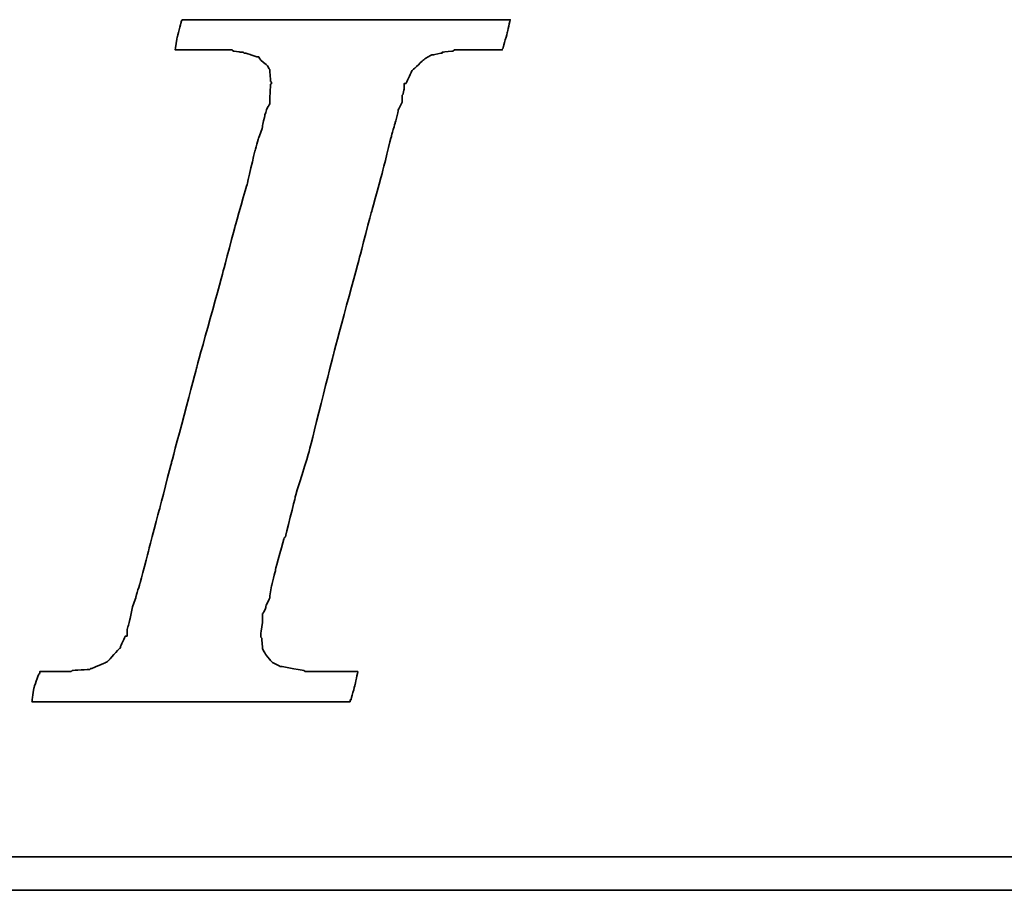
# Model space of a CAD drawing. Header units: millimetres. Extents: x -115 to 753, y -125 to 121.
# Tile 30 of 96: x 247.22 to 252.11, y 4.41 to 8.73. Entities that reach past the tile are written whole.
import ezdxf

# ---------------------------------------------------------------- set-up
doc = ezdxf.new("R2010")
doc.units = ezdxf.units.MM
doc.layers.add('DIM', color=4, linetype='Continuous')
doc.layers.add('layer 1', color=7, linetype='Continuous')

# ---------------------------------------------------------------- blocks, each defined once
blk = doc.blocks.new('TBI MOTION logo(完整正式版)')
at = {"layer": 'layer 1', "color": 22, "lineweight": 35}
for points, knots in [([(-40.59125, -7.94375), (-40.59125, -7.94375), (-40.97375, -7.94375), (-40.97375, -7.94375), (-40.97375, -7.94375), (-40.97375, -7.94375), (-41.38125, -7.94375), (-41.38125, -7.94375), (-41.38125, -7.94375), (-41.38125, -7.94375), (-41.54875, -7.94375), (-41.54875, -7.94375), (-41.54875, -7.94375), (-41.54875, -7.94375), (-41.59875, -7.94375), (-41.59875, -7.94375), (-41.59875, -7.94375), (-41.59875, -7.94375), (-41.88375, -7.94375), (-41.88375, -7.94375), (-41.88375, -7.94375), (-41.88375, -7.94375), (-41.90875, -7.91875), (-41.90875, -7.91875), (-41.90875, -7.91875), (-41.90875, -7.91875), (-42.19875, -7.87125), (-42.19875, -7.87125), (-42.19875, -7.87125), (-42.19875, -7.87125), (-42.43875, -7.82375), (-42.43875, -7.82375), (-42.43875, -7.82375), (-42.43875, -7.82375), (-42.45875, -7.82375), (-42.45875, -7.82375), (-42.45875, -7.82375), (-42.45875, -7.82375), (-42.48625, -7.82375), (-42.48625, -7.82375), (-42.48625, -7.82375), (-42.48625, -7.82375), (-42.67625, -7.72375), (-42.67625, -7.72375), (-42.67625, -7.72375), (-42.67625, -7.72375), (-42.70125, -7.70375), (-42.70125, -7.70375), (-42.70125, -7.70375), (-42.70125, -7.70375), (-42.72375, -7.67875), (-42.72375, -7.67875), (-42.72375, -7.67875), (-42.72375, -7.67875), (-42.86875, -7.48875), (-42.86875, -7.48875), (-42.86875, -7.48875), (-42.86875, -7.48875), (-42.89375, -7.43875), (-42.89375, -7.43875), (-42.89375, -7.43875), (-42.89375, -7.43875), (-42.91875, -7.38875), (-42.91875, -7.38875), (-42.91875, -7.38875), (-42.91875, -7.38875), (-42.93875, -7.12875), (-42.93875, -7.12875), (-42.93875, -7.12875), (-42.93875, -7.12875), (-42.96375, -7.10375), (-42.96375, -7.10375), (-42.96375, -7.10375), (-42.96375, -7.10375), (-42.96375, -7.05375), (-42.96375, -7.05375), (-42.96375, -7.05375), (-42.96375, -7.05375), (-42.96375, -7.00875), (-42.96375, -7.00875), (-42.96375, -7.00875), (-42.96375, -7.00875), (-42.91875, -6.69625), (-42.91875, -6.69625), (-42.91875, -6.69625), (-42.91875, -6.69625), (-42.91875, -6.62375), (-42.91875, -6.62375), (-42.91875, -6.62375), (-42.91875, -6.62375), (-42.91875, -6.59625), (-42.91875, -6.59625), (-42.91875, -6.59625), (-42.91875, -6.59625), (-42.91875, -6.57375), (-42.91875, -6.57375), (-42.91875, -6.57375), (-42.91875, -6.57375), (-42.91875, -6.52875), (-42.91875, -6.52875), (-42.91875, -6.52875), (-42.91875, -6.52875), (-42.89375, -6.50375), (-42.89375, -6.50375), (-42.89375, -6.50375), (-42.89375, -6.50375), (-42.84375, -6.38375), (-42.84375, -6.38375), (-42.84375, -6.38375), (-42.84375, -6.38375), (-42.84375, -6.35875), (-42.84375, -6.35875), (-42.84375, -6.35875), (-42.84375, -6.35875), (-42.74625, -6.14375), (-42.74625, -6.14375), (-42.74625, -6.14375), (-42.74625, -6.14375), (-42.70125, -5.85375), (-42.70125, -5.85375), (-42.70125, -5.85375), (-42.70125, -5.85375), (-42.60375, -5.47125), (-42.60375, -5.47125), (-42.60375, -5.47125), (-42.60375, -5.47125), (-42.60375, -5.44875), (-42.60375, -5.44875), (-42.60375, -5.44875), (-42.60375, -5.44875), (-42.38875, -4.67875), (-42.38875, -4.67875), (-42.38875, -4.67875), (-42.38875, -4.67875), (-42.36375, -4.65375), (-42.36375, -4.65375), (-42.36375, -4.65375), (-42.36375, -4.65375), (-42.12375, -3.69625), (-42.12375, -3.69625), (-42.12375, -3.69625), (-42.12375, -3.69625), (-42.12375, -3.67374), (-42.12375, -3.67374), (-42.12375, -3.67374), (-42.12375, -3.67374), (-41.78875, -2.59374), (-41.78875, -2.59374), (-41.78875, -2.59374), (-41.78875, -2.59374), (-41.18875, -0.19375), (-41.18875, -0.19375), (-41.18875, -0.19375), (-41.18875, -0.19375), (-40.54375, 2.20624), (-40.54375, 2.20624), (-40.54375, 2.20624), (-40.54375, 2.20624), (-40.25375, 3.30875), (-40.25375, 3.30875), (-40.25375, 3.30875), (-40.25375, 3.30875), (-39.98875, 4.27125), (-39.98875, 4.27125), (-39.98875, 4.27125), (-39.98875, 4.27125), (-39.77375, 5.13125), (-39.77375, 5.13125), (-39.77375, 5.13125), (-39.77375, 5.13125), (-39.67875, 5.47125), (-39.67875, 5.47125), (-39.67875, 5.47125), (-39.67875, 5.47125), (-39.60375, 5.75625), (-39.60375, 5.75625), (-39.60375, 5.75625), (-39.60375, 5.75625), (-39.60375, 5.78125), (-39.60375, 5.78125), (-39.60375, 5.78125), (-39.60375, 5.78125), (-39.50875, 5.97125), (-39.50875, 5.97125), (-39.50875, 5.97125), (-39.50875, 5.97125), (-39.50875, 6.13875), (-39.50875, 6.13875), (-39.50875, 6.13875), (-39.50875, 6.13875), (-39.48625, 6.16625), (-39.48625, 6.16625), (-39.48625, 6.16625), (-39.48625, 6.16625), (-39.46125, 6.28625), (-39.46125, 6.28625), (-39.46125, 6.28625), (-39.46125, 6.28625), (-39.46125, 6.42625), (-39.46125, 6.42625), (-39.46125, 6.42625), (-39.46125, 6.42625), (-39.41375, 6.42625), (-39.41375, 6.42625), (-39.41375, 6.42625), (-39.41375, 6.42625), (-39.29375, 6.69125), (-39.29375, 6.69125), (-39.29375, 6.69125), (-39.29375, 6.69125), (-39.26875, 6.74125), (-39.26875, 6.74125), (-39.26875, 6.74125), (-39.26875, 6.74125), (-39.24375, 6.76625), (-39.24375, 6.76625), (-39.24375, 6.76625), (-39.24375, 6.76625), (-38.98375, 7.00624), (-38.98375, 7.00624), (-38.98375, 7.00624), (-38.98375, 7.00624), (-38.95625, 7.02624), (-38.95625, 7.02624), (-38.95625, 7.02624), (-38.95625, 7.02624), (-38.78875, 7.12624), (-38.78875, 7.12624), (-38.78875, 7.12624), (-38.78875, 7.12624), (-38.76375, 7.12624), (-38.76375, 7.12624), (-38.76375, 7.12624), (-38.76375, 7.12624), (-38.74375, 7.12624), (-38.74375, 7.12624), (-38.74375, 7.12624), (-38.74375, 7.12624), (-38.52875, 7.17125), (-38.52875, 7.17125), (-38.52875, 7.17125), (-38.52875, 7.17125), (-38.52875, 7.19624), (-38.52875, 7.19624), (-38.52875, 7.19624), (-38.52875, 7.19624), (-38.50375, 7.19624), (-38.50375, 7.19624), (-38.50375, 7.19624), (-38.50375, 7.19624), (-38.26125, 7.21875), (-38.26125, 7.21875), (-38.26125, 7.21875), (-38.26125, 7.21875), (-38.23875, 7.24624), (-38.23875, 7.24624), (-38.23875, 7.24624), (-38.23875, 7.24624), (-38.21625, 7.24624), (-38.21625, 7.24624), (-38.21625, 7.24624), (-38.21625, 7.24624), (-38.18875, 7.24624), (-38.18875, 7.24624), (-38.18875, 7.24624), (-38.18875, 7.24624), (-37.90375, 7.24624), (-37.90375, 7.24624), (-37.90375, 7.24624), (-37.90375, 7.24624), (-37.85375, 7.24624), (-37.85375, 7.24624), (-37.85375, 7.24624), (-37.85375, 7.24624), (-37.75875, 7.24624), (-37.75875, 7.24624), (-37.75875, 7.24624), (-37.75875, 7.24624), (-37.42375, 7.24624), (-37.42375, 7.24624), (-37.42375, 7.24624), (-37.42375, 7.24624), (-37.08875, 7.24624), (-37.08875, 7.24624), (-37.08875, 7.24624), (-37.08875, 7.24624), (-37.06375, 7.24624), (-37.06375, 7.24624), (-37.06375, 7.24624), (-37.06375, 7.24624), (-37.06375, 7.26624), (-37.06375, 7.26624), (-37.06375, 7.26624), (-37.06375, 7.26624), (-37.03875, 7.29125), (-37.03875, 7.29125), (-37.03875, 7.29125), (-37.03875, 7.29125), (-37.03875, 7.31625), (-37.03875, 7.31625), (-37.03875, 7.31625), (-37.03875, 7.31625), (-36.94125, 7.67625), (-36.94125, 7.67625), (-36.94125, 7.67625), (-36.94125, 7.67625), (-36.86875, 7.98625), (-36.86875, 7.98625), (-36.86875, 7.98625), (-36.86875, 7.98625), (-36.98875, 7.98625), (-36.98875, 7.98625), (-36.98875, 7.98625), (-36.98875, 7.98625), (-37.42375, 7.98625), (-37.42375, 7.98625), (-37.42375, 7.98625), (-37.42375, 7.98625), (-37.94875, 7.98625), (-37.94875, 7.98625), (-37.94875, 7.98625), (-37.94875, 7.98625), (-38.57375, 7.98625), (-38.57375, 7.98625), (-38.57375, 7.98625), (-38.57375, 7.98625), (-39.29375, 7.98625), (-39.29375, 7.98625), (-39.29375, 7.98625), (-39.29375, 7.98625), (-40.82875, 7.98625), (-40.82875, 7.98625), (-40.82875, 7.98625), (-40.82875, 7.98625), (-42.36375, 7.98625), (-42.36375, 7.98625), (-42.36375, 7.98625), (-42.36375, 7.98625), (-43.08375, 7.98625), (-43.08375, 7.98625), (-43.08375, 7.98625), (-43.08375, 7.98625), (-43.70875, 7.98625), (-43.70875, 7.98625), (-43.70875, 7.98625), (-43.70875, 7.98625), (-44.23375, 7.98625), (-44.23375, 7.98625), (-44.23375, 7.98625), (-44.23375, 7.98625), (-44.66875, 7.98625), (-44.66875, 7.98625), (-44.66875, 7.98625), (-44.66875, 7.98625), (-44.88375, 7.98625), (-44.88375, 7.98625), (-44.88375, 7.98625), (-44.88375, 7.98625), (-44.90875, 7.94125), (-44.90875, 7.94125), (-44.90875, 7.94125), (-44.90875, 7.94125), (-44.90875, 7.91625), (-44.90875, 7.91625), (-44.90875, 7.91625), (-44.90875, 7.91625), (-45.00375, 7.55625), (-45.00375, 7.55625), (-45.00375, 7.55625), (-45.00375, 7.55625), (-45.05375, 7.24624), (-45.05375, 7.24624), (-45.05375, 7.24624), (-45.05375, 7.24624), (-44.61875, 7.24624), (-44.61875, 7.24624), (-44.61875, 7.24624), (-44.61875, 7.24624), (-44.11375, 7.24624), (-44.11375, 7.24624), (-44.11375, 7.24624), (-44.11375, 7.24624), (-43.99375, 7.24624), (-43.99375, 7.24624), (-43.99375, 7.24624), (-43.99375, 7.24624), (-43.94625, 7.24624), (-43.94625, 7.24624), (-43.94625, 7.24624), (-43.94625, 7.24624), (-43.92374, 7.24624), (-43.92374, 7.24624), (-43.92374, 7.24624), (-43.92374, 7.24624), (-43.65875, 7.24624), (-43.65875, 7.24624), (-43.65875, 7.24624), (-43.65875, 7.24624), (-43.63875, 7.21875), (-43.63875, 7.21875), (-43.63875, 7.21875), (-43.63875, 7.21875), (-43.46875, 7.19624), (-43.46875, 7.19624), (-43.46875, 7.19624), (-43.46875, 7.19624), (-43.39875, 7.19624), (-43.39875, 7.19624), (-43.39875, 7.19624), (-43.39875, 7.19624), (-43.37125, 7.17125), (-43.37125, 7.17125), (-43.37125, 7.17125), (-43.37125, 7.17125), (-43.34875, 7.17125), (-43.34875, 7.17125), (-43.34875, 7.17125), (-43.34875, 7.17125), (-43.20375, 7.12624), (-43.20375, 7.12624), (-43.20375, 7.12624), (-43.20375, 7.12624), (-43.05875, 7.07624), (-43.05875, 7.07624), (-43.05875, 7.07624), (-43.05875, 7.07624), (-43.01375, 7.07624), (-43.01375, 7.07624), (-43.01375, 7.07624), (-43.01375, 7.07624), (-42.98875, 7.02624), (-42.98875, 7.02624), (-42.98875, 7.02624), (-42.98875, 7.02624), (-42.79875, 6.86125), (-42.79875, 6.86125), (-42.79875, 6.86125), (-42.79875, 6.86125), (-42.77375, 6.81125), (-42.77375, 6.81125), (-42.77375, 6.81125), (-42.77375, 6.81125), (-42.74625, 6.76625), (-42.74625, 6.76625), (-42.74625, 6.76625), (-42.74625, 6.76625), (-42.72375, 6.47625), (-42.72375, 6.47625), (-42.72375, 6.47625), (-42.72375, 6.47625), (-42.70125, 6.45124), (-42.70125, 6.45124), (-42.70125, 6.45124), (-42.70125, 6.45124), (-42.70125, 6.42625), (-42.70125, 6.42625), (-42.70125, 6.42625), (-42.70125, 6.42625), (-42.72375, 6.40625), (-42.72375, 6.40625), (-42.72375, 6.40625), (-42.72375, 6.40625), (-42.74625, 5.97125), (-42.74625, 5.97125), (-42.74625, 5.97125), (-42.74625, 5.97125), (-42.74625, 5.94625), (-42.74625, 5.94625), (-42.74625, 5.94625), (-42.74625, 5.94625), (-42.74625, 5.92625), (-42.74625, 5.92625), (-42.74625, 5.92625), (-42.74625, 5.92625), (-42.77375, 5.87625), (-42.77375, 5.87625), (-42.77375, 5.87625), (-42.77375, 5.87625), (-42.81875, 5.80625), (-42.81875, 5.80625), (-42.81875, 5.80625), (-42.81875, 5.80625), (-42.86875, 5.63625), (-42.86875, 5.63625), (-42.86875, 5.63625), (-42.86875, 5.63625), (-42.91875, 5.39625), (-42.91875, 5.39625), (-42.91875, 5.39625), (-42.91875, 5.39625), (-42.91875, 5.37124), (-42.91875, 5.37124), (-42.91875, 5.37124), (-42.91875, 5.37124), (-43.01375, 5.10874), (-43.01375, 5.10874), (-43.01375, 5.10874), (-43.01375, 5.10874), (-43.10875, 4.77124), (-43.10875, 4.77124), (-43.10875, 4.77124), (-43.10875, 4.77124), (-43.29875, 3.95625), (-43.29875, 3.95625), (-43.29875, 3.95625), (-43.29875, 3.95625), (-43.58875, 2.95125), (-43.58875, 2.95125), (-43.58875, 2.95125), (-43.58875, 2.95125), (-43.87375, 1.87125), (-43.87375, 1.87125), (-43.87375, 1.87125), (-43.87375, 1.87125), (-44.52625, -0.50374), (-44.52625, -0.50374), (-44.52625, -0.50374), (-44.52625, -0.50374), (-45.14875, -2.85375), (-45.14875, -2.85375), (-45.14875, -2.85375), (-45.14875, -2.85375), (-45.43375, -3.95875), (-45.43375, -3.95875), (-45.43375, -3.95875), (-45.43375, -3.95875), (-45.69875, -4.96875), (-45.69875, -4.96875), (-45.69875, -4.96875), (-45.69875, -4.96875), (-45.91375, -5.78375), (-45.91375, -5.78375), (-45.91375, -5.78375), (-45.91375, -5.78375), (-46.01375, -6.11875), (-46.01375, -6.11875), (-46.01375, -6.11875), (-46.01375, -6.11875), (-46.01375, -6.14375), (-46.01375, -6.14375), (-46.01375, -6.14375), (-46.01375, -6.14375), (-46.10875, -6.40875), (-46.10875, -6.40875), (-46.10875, -6.40875), (-46.10875, -6.40875), (-46.15375, -6.64875), (-46.15375, -6.64875), (-46.15375, -6.64875), (-46.15375, -6.64875), (-46.20375, -6.83875), (-46.20375, -6.83875), (-46.20375, -6.83875), (-46.20375, -6.83875), (-46.22875, -6.93375), (-46.22875, -6.93375), (-46.22875, -6.93375), (-46.22875, -6.93375), (-46.22875, -7.07875), (-46.22875, -7.07875), (-46.22875, -7.07875), (-46.22875, -7.07875), (-46.27375, -7.07875), (-46.27375, -7.07875), (-46.27375, -7.07875), (-46.27375, -7.07875), (-46.39375, -7.34375), (-46.39375, -7.34375), (-46.39375, -7.34375), (-46.39375, -7.34375), (-46.39375, -7.36875), (-46.39375, -7.36875), (-46.39375, -7.36875), (-46.39375, -7.36875), (-46.42125, -7.38875), (-46.42125, -7.38875), (-46.42125, -7.38875), (-46.42125, -7.38875), (-46.68375, -7.67875), (-46.68375, -7.67875), (-46.68375, -7.67875), (-46.68375, -7.67875), (-46.70875, -7.70375), (-46.70875, -7.70375), (-46.70875, -7.70375), (-46.70875, -7.70375), (-46.75375, -7.72375), (-46.75375, -7.72375), (-46.75375, -7.72375), (-46.75375, -7.72375), (-47.08875, -7.87125), (-47.08875, -7.87125), (-47.08875, -7.87125), (-47.08875, -7.87125), (-47.11625, -7.87125), (-47.11625, -7.87125), (-47.11625, -7.87125), (-47.11625, -7.87125), (-47.13875, -7.89375), (-47.13875, -7.89375), (-47.13875, -7.89375), (-47.13875, -7.89375), (-47.56875, -7.91875), (-47.56875, -7.91875), (-47.56875, -7.91875), (-47.56875, -7.91875), (-47.59625, -7.94375), (-47.59625, -7.94375), (-47.59625, -7.94375), (-47.59625, -7.94375), (-47.64375, -7.94375), (-47.64375, -7.94375), (-47.64375, -7.94375), (-47.64375, -7.94375), (-47.73625, -7.94375), (-47.73625, -7.94375), (-47.73625, -7.94375), (-47.73625, -7.94375), (-48.07375, -7.94375), (-48.07375, -7.94375), (-48.07375, -7.94375), (-48.07375, -7.94375), (-48.36125, -7.94375), (-48.36125, -7.94375), (-48.36125, -7.94375), (-48.36125, -7.94375), (-48.36125, -7.96625), (-48.36125, -7.96625), (-48.36125, -7.96625), (-48.36125, -7.96625), (-48.36125, -7.99125), (-48.36125, -7.99125), (-48.36125, -7.99125), (-48.36125, -7.99125), (-48.38875, -8.01375), (-48.38875, -8.01375), (-48.38875, -8.01375), (-48.38875, -8.01375), (-48.50875, -8.34875), (-48.50875, -8.34875), (-48.50875, -8.34875), (-48.50875, -8.34875), (-48.55375, -8.68625), (-48.55375, -8.68625), (-48.55375, -8.68625), (-48.55375, -8.68625), (-48.45875, -8.68625), (-48.45875, -8.68625), (-48.45875, -8.68625), (-48.45875, -8.68625), (-48.07375, -8.68625), (-48.07375, -8.68625), (-48.07375, -8.68625), (-48.07375, -8.68625), (-47.52375, -8.68625), (-47.52375, -8.68625), (-47.52375, -8.68625), (-47.52375, -8.68625), (-46.92375, -8.68625), (-46.92375, -8.68625), (-46.92375, -8.68625), (-46.92375, -8.68625), (-46.25375, -8.68625), (-46.25375, -8.68625), (-46.25375, -8.68625), (-46.25375, -8.68625), (-46.20375, -8.68625), (-46.20375, -8.68625), (-46.20375, -8.68625), (-46.20375, -8.68625), (-44.71375, -8.68625), (-44.71375, -8.68625), (-44.71375, -8.68625), (-44.71375, -8.68625), (-43.22875, -8.68625), (-43.22875, -8.68625), (-43.22875, -8.68625), (-43.22875, -8.68625), (-42.55875, -8.68625), (-42.55875, -8.68625), (-42.55875, -8.68625), (-42.55875, -8.68625), (-42.50875, -8.68625), (-42.50875, -8.68625), (-42.50875, -8.68625), (-42.50875, -8.68625), (-41.93375, -8.68625), (-41.93375, -8.68625), (-41.93375, -8.68625), (-41.93375, -8.68625), (-41.38125, -8.68625), (-41.38125, -8.68625), (-41.38125, -8.68625), (-41.38125, -8.68625), (-40.97375, -8.68625), (-40.97375, -8.68625), (-40.97375, -8.68625), (-40.97375, -8.68625), (-40.78125, -8.68625), (-40.78125, -8.68625), (-40.78125, -8.68625), (-40.78125, -8.68625), (-40.78125, -8.63875), (-40.78125, -8.63875), (-40.78125, -8.63875), (-40.78125, -8.63875), (-40.75875, -8.63875), (-40.75875, -8.63875), (-40.75875, -8.63875), (-40.75875, -8.63875), (-40.66375, -8.27875), (-40.66375, -8.27875), (-40.66375, -8.27875), (-40.66375, -8.27875), (-40.59125, -7.94375), (-40.59125, -7.94375)], [0, 0, 0, 0, 0.00558659, 0.00558659, 0.00558659, 0.0055866, 0.01117318, 0.01117318, 0.01117318, 0.01117319, 0.01675978, 0.01675978, 0.01675978, 0.01675979, 0.02234637, 0.02234637, 0.02234637, 0.02234638, 0.02793296, 0.02793296, 0.02793296, 0.02793297, 0.03351955, 0.03351955, 0.03351955, 0.03351956, 0.03910615, 0.03910615, 0.03910615, 0.03910616, 0.04469274, 0.04469274, 0.04469274, 0.04469275, 0.05027933, 0.05027933, 0.05027933, 0.05027934, 0.05586592, 0.05586592, 0.05586592, 0.05586593, 0.06145251, 0.06145251, 0.06145251, 0.06145252, 0.06703911, 0.06703911, 0.06703911, 0.06703912, 0.0726257, 0.0726257, 0.0726257, 0.07262571, 0.07821229, 0.07821229, 0.07821229, 0.0782123, 0.08379888, 0.08379888, 0.08379888, 0.08379889, 0.08938547, 0.08938547, 0.08938547, 0.08938548, 0.09497207, 0.09497207, 0.09497207, 0.09497208, 0.10055866, 0.10055866, 0.10055866, 0.10055867, 0.10614525, 0.10614525, 0.10614525, 0.10614526, 0.11173184, 0.11173184, 0.11173184, 0.11173185, 0.11731844, 0.11731844, 0.11731844, 0.11731845, 0.12290503, 0.12290503, 0.12290503, 0.12290504, 0.12849162, 0.12849162, 0.12849162, 0.12849163, 0.13407821, 0.13407821, 0.13407821, 0.13407822, 0.1396648, 0.1396648, 0.1396648, 0.13966481, 0.1452514, 0.1452514, 0.1452514, 0.14525141, 0.15083799, 0.15083799, 0.15083799, 0.150838, 0.15642458, 0.15642458, 0.15642458, 0.15642459, 0.16201117, 0.16201117, 0.16201117, 0.16201118, 0.16759777, 0.16759777, 0.16759777, 0.16759778, 0.17318436, 0.17318436, 0.17318436, 0.17318437, 0.17877095, 0.17877095, 0.17877095, 0.17877096, 0.18435754, 0.18435754, 0.18435754, 0.18435755, 0.18994413, 0.18994413, 0.18994413, 0.18994414, 0.19553073, 0.19553073, 0.19553073, 0.19553074, 0.20111732, 0.20111732, 0.20111732, 0.20111733, 0.20670391, 0.20670391, 0.20670391, 0.20670392, 0.2122905, 0.2122905, 0.2122905, 0.21229051, 0.21787709, 0.21787709, 0.21787709, 0.2178771, 0.22346369, 0.22346369, 0.22346369, 0.2234637, 0.22905028, 0.22905028, 0.22905028, 0.22905029, 0.23463687, 0.23463687, 0.23463687, 0.23463688, 0.24022346, 0.24022346, 0.24022346, 0.24022347, 0.24581006, 0.24581006, 0.24581006, 0.24581007, 0.25139665, 0.25139665, 0.25139665, 0.25139666, 0.25698324, 0.25698324, 0.25698324, 0.25698325, 0.26256983, 0.26256983, 0.26256983, 0.26256984, 0.26815642, 0.26815642, 0.26815642, 0.26815643, 0.27374302, 0.27374302, 0.27374302, 0.27374303, 0.27932961, 0.27932961, 0.27932961, 0.27932962, 0.2849162, 0.2849162, 0.2849162, 0.28491621, 0.29050279, 0.29050279, 0.29050279, 0.2905028, 0.29608939, 0.29608939, 0.29608939, 0.2960894, 0.30167598, 0.30167598, 0.30167598, 0.30167599, 0.30726257, 0.30726257, 0.30726257, 0.30726258, 0.31284916, 0.31284916, 0.31284916, 0.31284917, 0.31843575, 0.31843575, 0.31843575, 0.31843576, 0.32402235, 0.32402235, 0.32402235, 0.32402236, 0.32960894, 0.32960894, 0.32960894, 0.32960895, 0.33519553, 0.33519553, 0.33519553, 0.33519554, 0.34078212, 0.34078212, 0.34078212, 0.34078213, 0.34636872, 0.34636872, 0.34636872, 0.34636873, 0.35195531, 0.35195531, 0.35195531, 0.35195532, 0.3575419, 0.3575419, 0.3575419, 0.35754191, 0.36312849, 0.36312849, 0.36312849, 0.3631285, 0.36871508, 0.36871508, 0.36871508, 0.36871509, 0.37430168, 0.37430168, 0.37430168, 0.37430169, 0.37988827, 0.37988827, 0.37988827, 0.37988828, 0.38547486, 0.38547486, 0.38547486, 0.38547487, 0.39106145, 0.39106145, 0.39106145, 0.39106146, 0.39664804, 0.39664804, 0.39664804, 0.39664805, 0.40223464, 0.40223464, 0.40223464, 0.40223465, 0.40782123, 0.40782123, 0.40782123, 0.40782124, 0.41340782, 0.41340782, 0.41340782, 0.41340783, 0.41899441, 0.41899441, 0.41899441, 0.41899442, 0.42458101, 0.42458101, 0.42458101, 0.42458102, 0.4301676, 0.4301676, 0.4301676, 0.43016761, 0.43575419, 0.43575419, 0.43575419, 0.4357542, 0.44134078, 0.44134078, 0.44134078, 0.44134079, 0.44692737, 0.44692737, 0.44692737, 0.44692738, 0.45251397, 0.45251397, 0.45251397, 0.45251398, 0.45810056, 0.45810056, 0.45810056, 0.45810057, 0.46368715, 0.46368715, 0.46368715, 0.46368716, 0.46927374, 0.46927374, 0.46927374, 0.46927375, 0.47486034, 0.47486034, 0.47486034, 0.47486035, 0.48044693, 0.48044693, 0.48044693, 0.48044694, 0.48603352, 0.48603352, 0.48603352, 0.48603353, 0.49162011, 0.49162011, 0.49162011, 0.49162012, 0.4972067, 0.4972067, 0.4972067, 0.49720671, 0.5027933, 0.5027933, 0.5027933, 0.50279331, 0.50837989, 0.50837989, 0.50837989, 0.5083799, 0.51396648, 0.51396648, 0.51396648, 0.51396649, 0.51955307, 0.51955307, 0.51955307, 0.51955308, 0.52513966, 0.52513966, 0.52513966, 0.52513967, 0.53072626, 0.53072626, 0.53072626, 0.53072627, 0.53631285, 0.53631285, 0.53631285, 0.53631286, 0.54189944, 0.54189944, 0.54189944, 0.54189945, 0.54748603, 0.54748603, 0.54748603, 0.54748604, 0.55307263, 0.55307263, 0.55307263, 0.55307264, 0.55865922, 0.55865922, 0.55865922, 0.55865923, 0.56424581, 0.56424581, 0.56424581, 0.56424582, 0.5698324, 0.5698324, 0.5698324, 0.56983241, 0.57541899, 0.57541899, 0.57541899, 0.575419, 0.58100559, 0.58100559, 0.58100559, 0.5810056, 0.58659218, 0.58659218, 0.58659218, 0.58659219, 0.59217877, 0.59217877, 0.59217877, 0.59217878, 0.59776536, 0.59776536, 0.59776536, 0.59776537, 0.60335196, 0.60335196, 0.60335196, 0.60335197, 0.60893855, 0.60893855, 0.60893855, 0.60893856, 0.61452514, 0.61452514, 0.61452514, 0.61452515, 0.62011173, 0.62011173, 0.62011173, 0.62011174, 0.62569832, 0.62569832, 0.62569832, 0.62569833, 0.63128492, 0.63128492, 0.63128492, 0.63128493, 0.63687151, 0.63687151, 0.63687151, 0.63687152, 0.6424581, 0.6424581, 0.6424581, 0.64245811, 0.64804469, 0.64804469, 0.64804469, 0.6480447, 0.65363128, 0.65363128, 0.65363128, 0.65363129, 0.65921788, 0.65921788, 0.65921788, 0.65921789, 0.66480447, 0.66480447, 0.66480447, 0.66480448, 0.67039106, 0.67039106, 0.67039106, 0.67039107, 0.67597765, 0.67597765, 0.67597765, 0.67597766, 0.68156425, 0.68156425, 0.68156425, 0.68156426, 0.68715084, 0.68715084, 0.68715084, 0.68715085, 0.69273743, 0.69273743, 0.69273743, 0.69273744, 0.69832402, 0.69832402, 0.69832402, 0.69832403, 0.70391061, 0.70391061, 0.70391061, 0.70391062, 0.70949721, 0.70949721, 0.70949721, 0.70949722, 0.7150838, 0.7150838, 0.7150838, 0.71508381, 0.72067039, 0.72067039, 0.72067039, 0.7206704, 0.72625698, 0.72625698, 0.72625698, 0.72625699, 0.73184358, 0.73184358, 0.73184358, 0.73184359, 0.73743017, 0.73743017, 0.73743017, 0.73743018, 0.74301676, 0.74301676, 0.74301676, 0.74301677, 0.74860335, 0.74860335, 0.74860335, 0.74860336, 0.75418994, 0.75418994, 0.75418994, 0.75418995, 0.75977654, 0.75977654, 0.75977654, 0.75977655, 0.76536313, 0.76536313, 0.76536313, 0.76536314, 0.77094972, 0.77094972, 0.77094972, 0.77094973, 0.77653631, 0.77653631, 0.77653631, 0.77653632, 0.78212291, 0.78212291, 0.78212291, 0.78212292, 0.7877095, 0.7877095, 0.7877095, 0.78770951, 0.79329609, 0.79329609, 0.79329609, 0.7932961, 0.79888268, 0.79888268, 0.79888268, 0.79888269, 0.80446927, 0.80446927, 0.80446927, 0.80446928, 0.81005587, 0.81005587, 0.81005587, 0.81005588, 0.81564246, 0.81564246, 0.81564246, 0.81564247, 0.82122905, 0.82122905, 0.82122905, 0.82122906, 0.82681564, 0.82681564, 0.82681564, 0.82681565, 0.83240223, 0.83240223, 0.83240223, 0.83240224, 0.83798883, 0.83798883, 0.83798883, 0.83798884, 0.84357542, 0.84357542, 0.84357542, 0.84357543, 0.84916201, 0.84916201, 0.84916201, 0.84916202, 0.8547486, 0.8547486, 0.8547486, 0.85474861, 0.8603352, 0.8603352, 0.8603352, 0.86033521, 0.86592179, 0.86592179, 0.86592179, 0.8659218, 0.87150838, 0.87150838, 0.87150838, 0.87150839, 0.87709497, 0.87709497, 0.87709497, 0.87709498, 0.88268156, 0.88268156, 0.88268156, 0.88268157, 0.88826816, 0.88826816, 0.88826816, 0.88826817, 0.89385475, 0.89385475, 0.89385475, 0.89385476, 0.89944134, 0.89944134, 0.89944134, 0.89944135, 0.90502793, 0.90502793, 0.90502793, 0.90502794, 0.91061453, 0.91061453, 0.91061453, 0.91061454, 0.91620112, 0.91620112, 0.91620112, 0.91620113, 0.92178771, 0.92178771, 0.92178771, 0.92178772, 0.9273743, 0.9273743, 0.9273743, 0.92737431, 0.93296089, 0.93296089, 0.93296089, 0.9329609, 0.93854749, 0.93854749, 0.93854749, 0.9385475, 0.94413408, 0.94413408, 0.94413408, 0.94413409, 0.94972067, 0.94972067, 0.94972067, 0.94972068, 0.95530726, 0.95530726, 0.95530726, 0.95530727, 0.96089385, 0.96089385, 0.96089385, 0.96089386, 0.96648045, 0.96648045, 0.96648045, 0.96648046, 0.97206704, 0.97206704, 0.97206704, 0.97206705, 0.97765363, 0.97765363, 0.97765363, 0.97765364, 0.98324022, 0.98324022, 0.98324022, 0.98324023, 0.98882682, 0.98882682, 0.98882682, 0.98882683, 0.99441341, 0.99441341, 0.99441341, 0.99441342, 1, 1, 1, 1]), ([(75.90875, -9.47875), (75.90875, -9.47875), (75.90875, -12.28625), (75.90875, -12.28625), (75.90875, -12.28625), (75.90875, -12.28625), (75.90875, -12.47875), (75.90875, -12.47875), (75.90875, -12.47875), (75.90875, -12.47875), (75.71625, -12.47875), (75.71625, -12.47875), (75.71625, -12.47875), (75.71625, -12.47875), (-88.32875, -12.47875), (-88.32875, -12.47875), (-88.32875, -12.47875), (-88.32875, -12.47875), (-88.32875, -13.29375), (-88.32875, -13.29375), (-88.32875, -13.29375), (-88.32875, -13.29375), (82.89125, -13.29375), (82.89125, -13.29375), (82.89125, -13.29375), (82.89125, -13.29375), (75.90875, -9.47875), (75.90875, -9.47875)], [0, 0, 0, 0, 0.14285714, 0.14285714, 0.14285714, 0.14285715, 0.28571429, 0.28571429, 0.28571429, 0.2857143, 0.42857143, 0.42857143, 0.42857143, 0.42857144, 0.57142857, 0.57142857, 0.57142857, 0.57142858, 0.71428571, 0.71428571, 0.71428571, 0.71428572, 0.85714286, 0.85714286, 0.85714286, 0.85714287, 1, 1, 1, 1])]:
    blk.add_open_spline(points, degree=3, knots=knots, dxfattribs=at)

msp = doc.modelspace()

# ---------------------------------------------------------------- block references
at = {"layer": 'DIM', "color": 7, "xscale": 0.2032335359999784, "yscale": 0.2032335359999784, "zscale": 0.2032335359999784}
msp.add_blockref('TBI MOTION logo(完整正式版)', (257.149, 7.109), dxfattribs=at)

doc.saveas('drawing.dxf')
